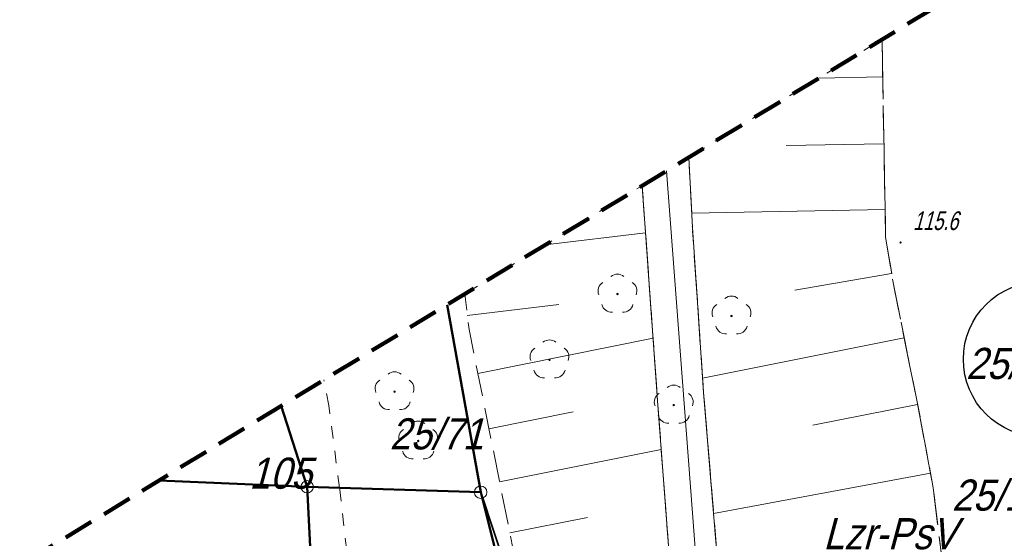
# Model space of a CAD drawing. Extents: x 7463256 to 7464485, y 5957341 to 5958260.
# Tile 178 of 256: x 7463904 to 7463944, y 5957810 to 5957831. Entities that reach past the tile are written whole.
import ezdxf
from ezdxf import colors
from ezdxf.entities.mleader import LeaderData, LeaderLine
from ezdxf.enums import TextEntityAlignment as Align
from ezdxf.math import Vec2, Vec3

# ---------------------------------------------------------------- set-up
doc = ezdxf.new("R2010")
doc.units = 0
doc.header["$MEASUREMENT"] = 0
for name, pattern in [('1.5_0.5', [2, 1.5, -0.5]), ('218-500', [1, 0.5, -0.5]), ('4', [1.8, 1.2, -0.6]), ('l219_500', [0]), ('mz1.25_0.5', [1.75, 1.25, -0.5])]:
    doc.linetypes.add(name, pattern=pattern)
doc.layers.get('0').update_dxf_attribs({"color": 2, "linetype": 'CONTINUOUS', "lineweight": 5})
for name, color, linetype in [('000 Inne (niezydentyfikowane)', 7, 'CONTINUOUS'), ('202-Punkt graniczny stabilizowany trwale', 7, 'CONTINUOUS'), ('210-Oznaczenie użytku', 7, 'CONTINUOUS'), ('211-Nr działki', 7, 'CONTINUOUS'), ('217-Granica konturu klasyfikcyjnego', 7, 'CONTINUOUS'), ('218-Granica użytku', 7, 'CONTINUOUS'), ('219-Linia granicy', 7, 'CONTINUOUS'), ('@dzialki', 6, 'CONTINUOUS'), ('drzewo liściaste (punkt)', 7, 'CONTINUOUS'), ('Obszar opracowania', 7, 'CONTINUOUS'), ('ogrodzenie trwałe (linia)', 7, 'CONTINUOUS'), ('przewód kanalizacyjny (linia)', 7, 'CONTINUOUS'), ('punkt wysokościowy naturalny', 7, 'CONTINUOUS'), ('punkt wysokościowy naturalny-Atr2', 7, 'CONTINUOUS'), ('skarpa nieumocniona (powierzchnia)', 7, 'CONTINUOUS'), ('woda płynąca (powierzchnia)', 7, 'CONTINUOUS')]:
    doc.layers.add(name, color=color, linetype=linetype)
doc.layers.add('OBMBS-21-18876-opis proj', color=1, linetype='CONTINUOUS', lineweight=18)
doc.styles.get("Standard").update_dxf_attribs({"font": 'txt', "width": 0.75})
doc.linetypes.add('902-500', pattern='A,3.75,0,[1,ksztalty.shx,S=0.5,R=0,X=0,Y=0],3.75', length=7.5)

# ---------------------------------------------------------------- blocks, each defined once
blk = doc.blocks.new('OP021')
at = {"linetype": 'Continuous', "lineweight": 13}
h = blk.add_hatch(color=0, dxfattribs=at)
edge = h.paths.add_edge_path()
edge.add_arc((0, 0), 0.05, 0, 360)
at = {"color": 0, "linetype": 'Continuous', "lineweight": 13}
for centre, start, end in [((0, 0.4), 49.272, 130.728), ((-0.38, 0.124), 121.308, 202.548), ((0.38, 0.124), 337.452, 58.692), ((-0.235, -0.324), 193.221, 274.871), ((0.235, -0.324), 265.129, 346.779)]:
    blk.add_arc(centre, 0.4, start, end, dxfattribs=at)
blk = doc.blocks.new('PW01')
at = {"linetype": 'Continuous', "lineweight": 13}
h = blk.add_hatch(color=0, dxfattribs=at)
edge = h.paths.add_edge_path()
edge.add_arc((0, 0), 0.045, 0, 360)
blk = doc.blocks.new('202')
at = {"color": 0, "linetype": 'Continuous', "lineweight": 0}
blk.add_circle((0, 0), 0.25, dxfattribs=at)

msp = doc.modelspace()

# ---------------------------------------------------------------- linework, layer by layer
at = {"layer": '000 Inne (niezydentyfikowane)', "color": 7, "linetype": 'Continuous', "lineweight": 13}
for p, q in [((7463938.82, 5957828.44), (7463936.258, 5957828.395)), ((7463938.87, 5957825.75), (7463934.94, 5957825.68)), ((7463938.92, 5957823.12), (7463931.15, 5957822.97)), ((7463925.27, 5957821.693), (7463929.3, 5957822.18)), ((7463939.18, 5957820.54), (7463935.29, 5957819.87)), ((7463922.14, 5957818.86), (7463925.81, 5957819.3)), ((7463922.56, 5957816.53), (7463929.6, 5957817.95)), ((7463939.68, 5957817.96), (7463931.59, 5957816.34)), ((7463923.01, 5957814.31), (7463926.39, 5957814.99)), ((7463940.22, 5957815.29), (7463936.01, 5957814.45)), ((7463923.44, 5957812.18), (7463929.93, 5957813.48)), ((7463940.74, 5957812.52), (7463932.03, 5957810.9)), ((7463923.85, 5957810.13), (7463926.97, 5957810.75))]:
    msp.add_line(p, q, dxfattribs=at)
at = {"layer": '217-Granica konturu klasyfikcyjnego', "color": 3, "linetype": '1.5_0.5', "lineweight": 18, "flags": 128}
for points in [[(7463938.8, 5957829.946), (7463938.81, 5957829.04)], [(7463938.81, 5957829.04), (7463938.94, 5957822.01)], [(7463931.18, 5957822.39), (7463931.036, 5957825.21)], [(7463929.165, 5957824.069), (7463929.78, 5957815.43)], [(7463931.63, 5957815.77), (7463931.18, 5957822.39)], [(7463938.94, 5957822.01), (7463939.24, 5957820.18)], [(7463939.24, 5957820.18), (7463940.33, 5957814.74)], [(7463932.35, 5957807.04), (7463931.63, 5957815.77)], [(7463929.78, 5957815.43), (7463930.42, 5957806.96)], [(7463914.67, 5957815.228), (7463915.71, 5957811.98)], [(7463940.33, 5957814.74), (7463940.85, 5957811.94)], [(7463915.71, 5957811.98), (7463916.51, 5957795.93)], [(7463940.85, 5957811.94), (7463941.58, 5957805.98)]]:
    msp.add_lwpolyline(points, dxfattribs=at)
at = {"layer": '218-Granica użytku', "color": 3, "linetype": '218-500', "lineweight": 18, "flags": 128}
for points in [[(7463938.8, 5957829.946), (7463938.81, 5957829.04)], [(7463938.81, 5957829.04), (7463938.94, 5957822.01)], [(7463931.18, 5957822.39), (7463931.036, 5957825.21)], [(7463929.165, 5957824.069), (7463929.78, 5957815.43)], [(7463931.63, 5957815.77), (7463931.18, 5957822.39)], [(7463938.94, 5957822.01), (7463939.24, 5957820.18)], [(7463939.24, 5957820.18), (7463940.33, 5957814.74)], [(7463916.58, 5957815.24), (7463916.378, 5957816.269)], [(7463932.35, 5957807.04), (7463931.63, 5957815.77)], [(7463929.78, 5957815.43), (7463930.42, 5957806.96)], [(7463915.71, 5957811.98), (7463914.67, 5957815.228)], [(7463917.01, 5957811.94), (7463916.58, 5957815.24)], [(7463940.33, 5957814.74), (7463940.85, 5957811.94)], [(7463916.51, 5957795.93), (7463915.71, 5957811.98)], [(7463917.02, 5957811.86), (7463917.01, 5957811.94)], [(7463917.41, 5957808.42), (7463917.02, 5957811.86)], [(7463940.85, 5957811.94), (7463941.58, 5957805.98)]]:
    msp.add_lwpolyline(points, dxfattribs=at)
at = {"layer": '219-Linia granicy', "color": 3, "linetype": 'l219_500', "lineweight": 50, "flags": 128}
for points in [[(7463922.68, 5957811.76), (7463921.33, 5957819.29)], [(7463915.71, 5957811.98), (7463914.67, 5957815.228)], [(7463915.71, 5957811.98), (7463909.767, 5957812.237)], [(7463922.68, 5957811.76), (7463915.71, 5957811.98)], [(7463916.51, 5957795.93), (7463915.71, 5957811.98)], [(7463927.02, 5957794.41), (7463922.68, 5957811.76)]]:
    msp.add_lwpolyline(points, dxfattribs=at)
at = {"layer": 'Obszar opracowania', "color": 132, "linetype": '4', "lineweight": 200, "flags": 128}
msp.add_lwpolyline([(7463648.63, 5957598.42), (7463381.17, 5957559), (7463352.31, 5957567.45), (7463255.88, 5957568.85), (7463280.41, 5957340.9), (7463468.95, 5957378.08), (7463536.66, 5957509.53), (7463626.95, 5957460.4), (7463653.5, 5957411.27), (7463734.5, 5957471.02), (7463879.22, 5957698.07), (7464314.97, 5957939.96), (7464470.72, 5957945.23), (7464483.34, 5958244.06), (7464262.86, 5958260.06), (7464240.11, 5958013.73), (7463789.91, 5957739.13), (7463712.41, 5957593.35)], close=True, dxfattribs=at)
at = {"layer": 'ogrodzenie trwałe (linia)', "color": 7, "linetype": '902-500', "lineweight": 35, "flags": 128}
msp.add_lwpolyline([(7463906.5, 5957780.62), (7463920.31, 5957789.43), (7463919.75, 5957790.35), (7463923.97, 5957792.7), (7463924.48, 5957791.84), (7463925.81, 5957793.01), (7463926.48, 5957793.78), (7463928.07, 5957795.48), (7463922.68, 5957811.76), (7463915.71, 5957811.98), (7463909.767, 5957812.237)], dxfattribs=at)
at = {"layer": 'przewód kanalizacyjny (linia)', "color": 34, "linetype": 'Continuous', "lineweight": 18, "flags": 128}
msp.add_lwpolyline([(7463930.137, 5957824.662), (7463931.58, 5957805.63)], dxfattribs=at)
at = {"layer": 'skarpa nieumocniona (powierzchnia)', "color": 7, "linetype": 'mz1.25_0.5', "lineweight": 18, "flags": 128}
for points in [[(7463938.81, 5957829.04), (7463938.94, 5957822.01), (7463939.08, 5957821.12), (7463939.24, 5957820.18), (7463940.33, 5957814.74), (7463940.85, 5957811.94), (7463941.58, 5957805.98), (7463938.6, 5957797.46), (7463933.09, 5957796.23), (7463932.35, 5957807.04), (7463931.63, 5957815.77), (7463931.18, 5957822.39), (7463931.04, 5957825.21), (7463938.8, 5957829.95)], [(7463929.78, 5957815.43), (7463930.42, 5957806.96), (7463930.85, 5957801.9), (7463931.14, 5957795.81), (7463928.07, 5957795.48), (7463925.2, 5957801.95), (7463925.06, 5957804.11), (7463922.21, 5957818.29), (7463922.04, 5957819.72), (7463929.16, 5957824.07)]]:
    msp.add_lwpolyline(points, close=True, dxfattribs=at)
at = {"layer": 'woda płynąca (powierzchnia)', "color": 141, "linetype": 'Continuous', "lineweight": 18, "flags": 128}
msp.add_lwpolyline([(7463931.036, 5957825.21), (7463931.18, 5957822.39), (7463931.63, 5957815.77), (7463932.35, 5957807.04), (7463933.09, 5957796.23), (7463931.14, 5957795.81), (7463930.85, 5957801.9), (7463930.42, 5957806.96), (7463929.78, 5957815.43), (7463929.165, 5957824.069)], dxfattribs=at)

# ---------------------------------------------------------------- block references
at = {"layer": '202-Punkt graniczny stabilizowany trwale', "color": 3, "linetype": 'Continuous', "lineweight": 18}
for p in [(7463915.71, 5957811.98), (7463922.68, 5957811.76)]:
    msp.add_blockref('202', p, dxfattribs=at)
at = {"layer": 'drzewo liściaste (punkt)', "color": 94, "linetype": 'Continuous', "lineweight": 13}
for p in [(7463928.17, 5957819.72), (7463932.75, 5957818.84), (7463925.44, 5957817.08), (7463919.22, 5957815.8), (7463930.43, 5957815.26), (7463920.17, 5957813.82)]:
    msp.add_blockref('OP021', p, dxfattribs=at)
at = {"layer": 'punkt wysokościowy naturalny', "color": 7, "linetype": 'Continuous', "lineweight": 13}
msp.add_blockref('PW01', (7463939.54, 5957821.79), dxfattribs=at)

# ---------------------------------------------------------------- texts
at = {"layer": '210-Oznaczenie użytku', "color": 3, "linetype": 'Continuous', "lineweight": 18, "oblique": 15, "width": 0.9}
msp.add_text('Lzr-PsV', height=1.25, dxfattribs=at).set_placement((7463936.43, 5957809.47))
at = {"layer": '211-Nr działki', "color": 3, "linetype": 'Continuous', "lineweight": 18, "oblique": 15, "width": 0.9}
for s, p in [('25/71', (7463919.02, 5957814.73)), ('105', (7463913.38, 5957813.15))]:
    msp.add_text(s, height=1.25, dxfattribs=at).set_placement(p, align=Align.TOP_LEFT)
msp.add_text('25/105', height=1.25, dxfattribs=at).set_placement((7463946.2, 5957812.27), align=Align.TOP_RIGHT)
at = {"layer": 'punkt wysokościowy naturalny-Atr2', "color": 7, "oblique": 15, "width": 0.72}
msp.add_text('115.6', height=0.75, dxfattribs=at).set_placement((7463940.04, 5957822.29))

# ---------------------------------------------------------------- next in the draw order: leaders
at = {"layer": 'OBMBS-21-18876-opis proj', "lineweight": 20}
ml = msp.add_multileader_mtext('Standard', dxfattribs=at)
ml.set_content('\\pxqc;{\\W0.9;\\fArial|b0|i0|c238|p34;proj. kablowa sieć elektroenergetyczna\\P SN 15kV\\P3x NA2XS(FL)2Y 1x150/25mm2\\PL=1572/1650 m}', color=256)
ml.set_leader_properties()
ml.build(insert=Vec2(0, 0))
ml.multileader.update_dxf_attribs({"has_text_frame": 1, "text_right_attachment_type": 0, "dogleg_length": 0.36, "arrow_head_size": 1.3})
ctx = ml.context
ctx.base_point, ctx.char_height, ctx.arrow_head_size, ctx.landing_gap_size, ctx.plane_origin, ctx.plane_x_axis, ctx.plane_y_axis = Vec3(7463929.699, 5957840.986), 1.3, 1.3, 0.09, Vec3(7463952.199, 5957935.586), Vec3(0.765565, 0.643359), Vec3(-0.643359, 0.765565)
ctx.right_attachment, ctx.text_align_type = 0, 2
notes = []
notes.append((ctx, [(0, (1, 1, 0), (7463940.854, 5957851.228), (-0.765565, -0.643359), 0.36, [(0, [(7463974.743, 5957812.13)], 0, [])])]))
ctx.mtext.insert, ctx.mtext.text_direction, ctx.mtext.rotation, ctx.mtext.width, ctx.mtext.defined_height, ctx.mtext.alignment, ctx.mtext.flow_direction = Vec3(7463934.925, 5957846.246), Vec3(0.765565, 0.643359), 0.698877, 17.55141, 27.692, 2, 5
ctx.mtext.has_bg_fill, ctx.mtext.bg_color, ctx.mtext.bg_scale_factor, ctx.mtext.bg_transparency, ctx.mtext.use_window_bg_color = 1, -1023410167, 1.5, 0, 1
for ctx, leaders in notes:
    for number, flags, end, landing, length, lines in leaders:
        leader = LeaderData()
        leader.index, (leader.has_last_leader_line, leader.has_dogleg_vector, leader.attachment_direction) = number, flags
        leader.last_leader_point, leader.dogleg_vector, leader.dogleg_length = Vec3(end), Vec3(landing), length
        for number, points, colour, breaks in lines:
            line = LeaderLine()
            line.index, line.vertices, line.color, line.breaks = number, Vec3.list(points), colors.encode_raw_color(colour), breaks
            leader.lines.append(line)
        ctx.leaders.append(leader)

# ---------------------------------------------------------------- next in the draw order: linework, layer by layer
at = {"layer": '@dzialki', "lineweight": 30}
msp.add_circle((7463945.179, 5957817.099), 3.117, dxfattribs=at)

# ---------------------------------------------------------------- next in the draw order: texts
at = {"layer": '@dzialki', "linetype": 'Continuous', "lineweight": 30, "oblique": 15, "width": 0.9}
msp.add_text('25/105', height=1.25, dxfattribs=at).set_placement((7463942.165, 5957816.308))

# ---------------------------------------------------------------- next in the draw order: leaders
at = {"layer": 'OBMBS-21-18876-opis proj', "lineweight": 20}
ml = msp.add_multileader_mtext('Standard', dxfattribs=at)
ml.set_content('\\pxqc;{\\W0.9;\\fArial|b0|i0|c238|p34;proj. rura osłonowa \\PDVK160\\PL=5m}', color=256)
ml.set_leader_properties()
ml.build(insert=Vec2(0, 0))
ml.multileader.update_dxf_attribs({"has_text_frame": 1, "text_right_attachment_type": 0, "dogleg_length": 0.36, "arrow_head_size": 1.3})
ctx = ml.context
ctx.base_point, ctx.char_height, ctx.arrow_head_size, ctx.landing_gap_size, ctx.plane_origin, ctx.plane_x_axis, ctx.plane_y_axis = Vec3(7463885.265, 5957808.4, -10.8), 1.3, 1.3, 0.09, Vec3(7463900.652, 5957880.237, -10.8), Vec3(0.765565, 0.643359), Vec3(-0.643359, 0.765565)
ctx.right_attachment, ctx.text_align_type = 0, 2
notes = []
notes.append((ctx, [(0, (1, 1, 0), (7463895.759, 5957818.082, -10.8), (-0.765565, -0.643359), 0.36, [(0, [(7463931.329, 5957779.296, -10.8)], 0, [])])]))
ctx.mtext.insert, ctx.mtext.text_direction, ctx.mtext.rotation, ctx.mtext.width, ctx.mtext.defined_height, ctx.mtext.alignment, ctx.mtext.flow_direction = Vec3(7463890.162, 5957813.378, -10.8), Vec3(0.765565, 0.643359), 0.698877, 16.69025, 27.692, 2, 5
ctx.mtext.has_bg_fill, ctx.mtext.bg_color, ctx.mtext.bg_scale_factor, ctx.mtext.bg_transparency, ctx.mtext.use_window_bg_color = 1, -1023410167, 1.5, 0, 1
for ctx, leaders in notes:
    for number, flags, end, landing, length, lines in leaders:
        leader = LeaderData()
        leader.index, (leader.has_last_leader_line, leader.has_dogleg_vector, leader.attachment_direction) = number, flags
        leader.last_leader_point, leader.dogleg_vector, leader.dogleg_length = Vec3(end), Vec3(landing), length
        for number, points, colour, breaks in lines:
            line = LeaderLine()
            line.index, line.vertices, line.color, line.breaks = number, Vec3.list(points), colors.encode_raw_color(colour), breaks
            leader.lines.append(line)
        ctx.leaders.append(leader)

doc.saveas('drawing.dxf')
